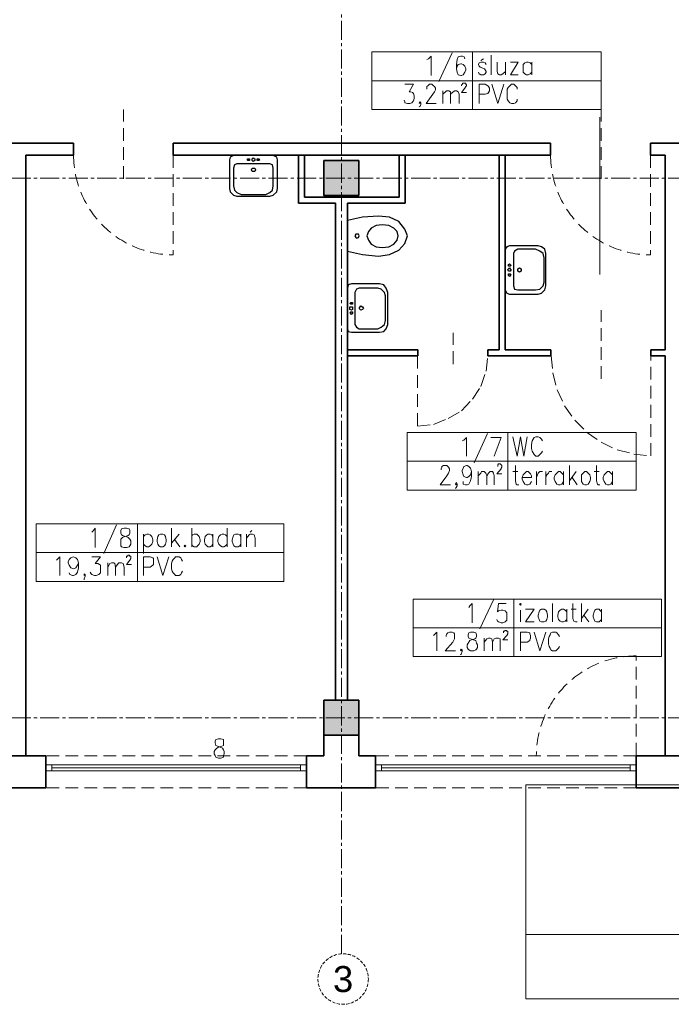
# Model space of a CAD drawing. Header units: millimetres. Extents: x -9409 to -3369, y 19372 to 27782.
# Tile 3 of 25: x -7874 to -7222, y 21106 to 22091. Entities that reach past the tile are written whole.
import ezdxf
from ezdxf.enums import TextEntityAlignment as Align

# ---------------------------------------------------------------- set-up
doc = ezdxf.new("R2010")
doc.units = ezdxf.units.MM
for name, pattern in [('ACAD_ISO02W100', [15, 12, -3]), ('CACHE2', [4.7625, 3.175, -1.5875]), ('CENTER2', [28.575, 19.05, -3.175, 3.175, -3.175]), ('DASHED', [19.05, 12.7, -6.35])]:
    doc.linetypes.add(name, pattern=pattern)
doc.layers.add('PDF _Geometria', color=7, linetype='Continuous')
for name, color, linetype, lineweight in [('SQ_ISTN.Ściany', 140, 'Continuous', 35), ('Sq_Okna', 170, 'Continuous', 9), ('SQ_Osie', 220, 'CENTER2', 9), ('SQ_PROJ.AranżacjaSanitarna', 7, 'Continuous', 25), ('SQ_ZAKRES_OPRACOWANIA', 7, 'ACAD_ISO02W100', 20)]:
    doc.layers.add(name, color=color, linetype=linetype, lineweight=lineweight)
doc.layers.add('SQ_Widok', color=7, linetype='DASHED', lineweight=15, true_color=0x474747)
doc.styles.get("Standard").update_dxf_attribs({"font": 'arial.ttf'})

# ---------------------------------------------------------------- blocks, each defined once
blk = doc.blocks.new('osie bud A')
at = {"layer": 'SQ_ISTN.Ściany', "lineweight": 5}
h = blk.add_hatch(dxfattribs=at)
h.set_pattern_fill('JIS_STN_1E', color=256, scale=10)
h.set_pattern_definition([(45, (46210.293, 23121.439), (-7.071068, 7.071068), []), (45, (46217.343, 23121.439), (-7.071068, 7.071068), [10, -5])])
h.paths.add_polyline_path([(25436.8, 18313.95), (25471.8, 18313.95), (25471.8, 18278.95), (25436.8, 18278.95)])
h.paths.add_polyline_path([(25436.8, 18613.95), (25471.8, 18613.95), (25471.8, 18578.95), (25436.8, 18578.95)])
h.paths.add_polyline_path([(25436.8, 19153.95), (25471.8, 19153.95), (25471.8, 19118.95), (25436.8, 19118.95)])
h.paths.add_polyline_path([(24776.8, 19153.95), (24811.8, 19153.95), (24811.8, 19118.95), (24776.8, 19118.95)])
h.paths.add_polyline_path([(24116.8, 19153.95), (24151.8, 19153.95), (24151.8, 19118.95), (24116.8, 19118.95)])
h.paths.add_polyline_path([(23456.8, 19153.95), (23491.8, 19153.95), (23491.8, 19118.95), (23456.8, 19118.95)])
h.paths.add_polyline_path([(23456.8, 18613.95), (23491.8, 18613.95), (23491.8, 18578.95), (23456.8, 18578.95)])
h.paths.add_polyline_path([(23456.8, 18313.95), (23491.8, 18313.95), (23491.8, 18278.95), (23456.8, 18278.95)])
h.paths.add_polyline_path([(23456.8, 17776.95), (23491.8, 17776.95), (23491.8, 17741.95), (23456.8, 17741.95)])
h.paths.add_polyline_path([(24116.8, 17776.95), (24151.8, 17776.95), (24151.8, 17741.95), (24116.8, 17741.95)])
h.paths.add_polyline_path([(24776.8, 17776.95), (24811.8, 17776.95), (24811.8, 17741.95), (24776.8, 17741.95)])
h.paths.add_polyline_path([(25436.8, 17776.95), (25471.8, 17776.95), (25471.8, 17741.95), (25436.8, 17741.95)])
h.paths.add_polyline_path([(24776.8, 18313.95), (24811.8, 18313.95), (24811.8, 18278.95), (24776.8, 18278.95)])
h.paths.add_polyline_path([(24776.8, 18613.95), (24811.8, 18613.95), (24811.8, 18578.95), (24776.8, 18578.95)])
h.paths.add_polyline_path([(24116.8, 18613.95), (24151.8, 18613.95), (24151.8, 18578.95), (24116.8, 18578.95)])
h.paths.add_polyline_path([(23156.8, 18313.95), (23191.8, 18313.95), (23191.8, 18278.95), (23156.8, 18278.95)])
h.paths.add_polyline_path([(24116.8, 18313.95), (24151.8, 18313.95), (24151.8, 18278.95), (24116.8, 18278.95)])
at = {"layer": 'SQ_ISTN.Ściany'}
for points in [[(24116.8, 19153.95), (24151.8, 19153.95), (24151.8, 19118.95), (24116.8, 19118.95)], [(24116.8, 18613.95), (24151.8, 18613.95), (24151.8, 18578.95), (24116.8, 18578.95)]]:
    blk.add_lwpolyline(points, close=True, dxfattribs=at)
at = {"layer": 'SQ_Osie'}
for p, q in [((24134.3, 19372.6), (24134.3, 17597.31)), ((22587.87, 19136.45), (25598.18, 19136.45)), ((22587.87, 18596.45), (25598.18, 18596.45))]:
    blk.add_line(p, q, dxfattribs=at)
at = {"layer": 'SQ_Osie', "linetype": 'ByBlock'}
blk.add_circle((24132.53, 19397.85), 25.25, dxfattribs=at)
at = {"layer": 'SQ_Osie'}
blk.add_text('3', height=26, rotation=180, dxfattribs=at).set_placement((24132.53, 19397.85), align=Align.MIDDLE_CENTER)

msp = doc.modelspace()

# ---------------------------------------------------------------- linework, layer by layer
at = {"layer": 'PDF _Geometria', "lineweight": 13}
for points in [[(-7521.55, 22029.69), (-7420.86, 22029.69), (-7420.86, 22058.45), (-7420.86, 22000.91), (-7521.55, 22000.91), (-7521.55, 22058.45), (-7420.86, 22058.45), (-7292.25, 22058.45), (-7292.25, 22000.91), (-7420.86, 22000.91), (-7420.86, 22029.69), (-7292.25, 22029.69)], [(-7441.17, 22057.6), (-7454.71, 22028.84)], [(-7466.55, 22050.84), (-7464.86, 22051.68), (-7462.32, 22054.22), (-7462.32, 22034.76)], [(-7428.47, 22051.68), (-7429.32, 22053.38), (-7431.01, 22054.22), (-7432.71, 22054.22), (-7435.25, 22053.38), (-7436.09, 22050.84), (-7436.94, 22045.75), (-7436.94, 22041.53), (-7436.09, 22038.14), (-7435.25, 22035.61), (-7432.71, 22034.76), (-7431.86, 22034.76), (-7430.17, 22035.61), (-7428.47, 22038.14), (-7427.64, 22040.68), (-7427.64, 22041.53), (-7428.47, 22044.06), (-7430.17, 22045.75), (-7431.86, 22046.61), (-7432.71, 22046.61), (-7435.25, 22045.75), (-7436.09, 22044.06), (-7436.94, 22041.53)], [(-7407.32, 22045.75), (-7408.17, 22047.45), (-7409.86, 22048.29), (-7412.4, 22048.29), (-7414.09, 22047.45), (-7414.94, 22045.75), (-7414.09, 22044.06), (-7413.25, 22043.22), (-7409.01, 22041.53), (-7408.17, 22040.68), (-7407.32, 22038.99), (-7407.32, 22038.14), (-7408.17, 22036.45), (-7409.86, 22035.61), (-7412.4, 22035.61), (-7414.09, 22036.45), (-7414.94, 22038.14)], [(-7412.4, 22049.98), (-7409.86, 22051.68)], [(-7402.24, 22055.07), (-7402.24, 22035.61)], [(-7396.32, 22048.29), (-7396.32, 22038.99), (-7395.48, 22036.45), (-7393.79, 22035.61), (-7392.09, 22035.61), (-7390.4, 22036.45), (-7387.86, 22038.99)], [(-7387.86, 22048.29), (-7387.86, 22035.61)], [(-7375.17, 22035.61), (-7382.78, 22035.61), (-7375.17, 22048.29), (-7382.78, 22048.29)], [(-7361.63, 22045.75), (-7363.32, 22047.45), (-7365.01, 22048.29), (-7366.7, 22048.29), (-7368.4, 22047.45), (-7370.09, 22045.75), (-7370.09, 22038.14), (-7368.4, 22036.45), (-7366.7, 22035.61), (-7365.01, 22035.61), (-7363.32, 22036.45), (-7361.63, 22038.14)], [(-7361.63, 22048.29), (-7361.63, 22035.61)], [(-7431.86, 22024.6), (-7431.86, 22025.45), (-7431.01, 22026.29), (-7431.01, 22027.15), (-7427.64, 22027.15), (-7427.64, 22026.29), (-7426.78, 22025.45), (-7426.78, 22024.6), (-7427.64, 22023.76), (-7428.47, 22022.06), (-7431.86, 22017.84), (-7426.78, 22017.84)], [(-7488.55, 22026.29), (-7480.09, 22026.29), (-7484.32, 22018.68), (-7482.63, 22018.68), (-7480.94, 22017.84), (-7480.09, 22016.99), (-7479.24, 22014.45), (-7479.24, 22011.92), (-7480.09, 22009.38), (-7481.78, 22007.68), (-7483.47, 22006.83), (-7486.01, 22006.83), (-7488.55, 22007.68), (-7488.55, 22008.52), (-7489.4, 22010.21)], [(-7466.55, 22021.22), (-7466.55, 22023.76), (-7465.7, 22024.6), (-7464.01, 22026.29), (-7461.47, 22026.29), (-7459.78, 22024.6), (-7458.94, 22023.76), (-7458.09, 22022.06), (-7458.09, 22020.37), (-7458.94, 22018.68), (-7460.63, 22016.14), (-7467.4, 22006.83), (-7457.25, 22006.83)], [(-7450.48, 22019.53), (-7450.48, 22006.83)], [(-7450.48, 22016.14), (-7447.93, 22018.68), (-7447.09, 22019.53), (-7444.55, 22019.53), (-7442.86, 22018.68), (-7442.86, 22006.83)], [(-7442.86, 22016.14), (-7440.32, 22018.68), (-7438.63, 22019.53), (-7436.94, 22019.53), (-7435.25, 22018.68), (-7434.4, 22016.14), (-7434.4, 22006.83)], [(-7414.09, 22006.83), (-7414.09, 22026.29), (-7408.17, 22026.29), (-7405.63, 22024.6), (-7404.78, 22023.76), (-7403.94, 22022.06), (-7403.94, 22019.53), (-7404.78, 22017.84), (-7405.63, 22016.99), (-7408.17, 22016.14), (-7414.09, 22016.14)], [(-7401.4, 22026.29), (-7395.48, 22006.83), (-7389.55, 22026.29)], [(-7376.02, 22021.22), (-7376.02, 22022.91), (-7377.71, 22024.6), (-7379.4, 22026.29), (-7381.94, 22026.29), (-7383.63, 22024.6), (-7385.32, 22022.91), (-7386.17, 22021.22), (-7386.17, 22011.07), (-7385.32, 22009.38), (-7383.63, 22007.68), (-7381.94, 22006.83), (-7379.4, 22006.83), (-7377.71, 22007.68), (-7376.02, 22009.38), (-7376.02, 22011.07)], [(-7472.48, 22007.68), (-7473.32, 22006.83), (-7474.17, 22007.68), (-7473.32, 22008.52), (-7472.48, 22007.68), (-7472.48, 22005.99), (-7473.32, 22004.29), (-7474.17, 22003.45)], [(-7293.32, 21993.28), (-7293.32, 21835.89)], [(-7486.24, 21620.12), (-7385.54, 21620.12), (-7385.54, 21677.66), (-7385.54, 21648.89), (-7486.24, 21648.89), (-7486.24, 21620.12), (-7486.24, 21677.66), (-7385.54, 21677.66), (-7256.93, 21677.66), (-7256.93, 21620.12), (-7385.54, 21620.12), (-7385.54, 21648.89), (-7256.93, 21648.89)], [(-7431.23, 21669.2), (-7429.54, 21670.04), (-7427, 21672.58), (-7427, 21653.96)], [(-7405.85, 21676.81), (-7419.39, 21647.2)], [(-7399.09, 21653.96), (-7392.32, 21672.58), (-7402.47, 21672.58)], [(-7380.47, 21673.43), (-7376.24, 21653.96), (-7372.86, 21673.43), (-7369.47, 21653.96), (-7366.08, 21673.43)], [(-7350.85, 21669.2), (-7351.7, 21670.89), (-7353.4, 21672.58), (-7355.09, 21673.43), (-7357.63, 21673.43), (-7359.32, 21672.58), (-7360.16, 21670.89), (-7361.01, 21669.2), (-7361.85, 21665.81), (-7361.85, 21661.58), (-7361.01, 21659.04), (-7360.16, 21657.35), (-7359.32, 21655.66), (-7357.63, 21653.96), (-7355.09, 21653.96), (-7353.4, 21655.66), (-7351.7, 21657.35), (-7350.85, 21659.04)], [(-7452.4, 21640.43), (-7452.4, 21641.27), (-7451.55, 21642.97), (-7451.55, 21643.81), (-7449.86, 21644.66), (-7446.47, 21644.66), (-7445.62, 21643.81), (-7444.77, 21642.97), (-7443.93, 21641.27), (-7443.93, 21639.58), (-7444.77, 21637.04), (-7446.47, 21634.5), (-7453.24, 21625.2), (-7443.08, 21625.2)], [(-7421.93, 21638.73), (-7422.78, 21635.35), (-7424.47, 21633.66), (-7426.16, 21632.81), (-7427, 21632.81), (-7429.54, 21633.66), (-7430.4, 21635.35), (-7431.23, 21638.73), (-7431.23, 21639.58), (-7430.4, 21642.12), (-7429.54, 21643.81), (-7427, 21644.66), (-7426.16, 21644.66), (-7424.47, 21643.81), (-7422.78, 21642.12), (-7421.93, 21638.73), (-7421.93, 21633.66), (-7422.78, 21629.43), (-7424.47, 21626.04), (-7426.16, 21625.2), (-7427.86, 21625.2), (-7430.4, 21626.04), (-7430.4, 21628.58)], [(-7395.7, 21643.81), (-7395.7, 21645.51), (-7394.86, 21646.35), (-7393.17, 21646.35), (-7392.32, 21645.51), (-7391.47, 21644.66), (-7391.47, 21642.97), (-7392.32, 21642.12), (-7392.32, 21641.27), (-7396.55, 21636.19), (-7391.47, 21636.19)], [(-7377.93, 21644.66), (-7377.93, 21629.43), (-7377.09, 21626.04), (-7376.24, 21625.2), (-7374.55, 21625.2)], [(-7323.78, 21644.66), (-7323.78, 21625.2)], [(-7296.7, 21644.66), (-7296.7, 21629.43), (-7295.86, 21626.04), (-7295.01, 21625.2), (-7293.31, 21625.2)], [(-7415.16, 21638.73), (-7415.16, 21625.2)], [(-7415.16, 21634.5), (-7412.63, 21637.04), (-7411.77, 21638.73), (-7409.23, 21638.73), (-7407.54, 21637.04), (-7406.7, 21634.5), (-7406.7, 21625.2)], [(-7406.7, 21634.5), (-7405.01, 21637.04), (-7403.31, 21638.73), (-7400.78, 21638.73), (-7399.93, 21637.04), (-7399.09, 21634.5), (-7399.09, 21625.2)], [(-7380.47, 21638.73), (-7375.4, 21638.73)], [(-7371.17, 21632.81), (-7361.85, 21632.81), (-7361.85, 21634.5), (-7362.7, 21636.19), (-7363.55, 21637.04), (-7365.24, 21638.73), (-7366.93, 21638.73), (-7368.63, 21637.04), (-7370.31, 21635.35), (-7371.17, 21632.81), (-7371.17, 21631.12), (-7370.31, 21628.58), (-7368.63, 21626.04), (-7366.93, 21625.2), (-7365.24, 21625.2), (-7363.55, 21626.04), (-7361.85, 21628.58)], [(-7356.78, 21638.73), (-7356.78, 21625.2)], [(-7356.78, 21632.81), (-7355.93, 21635.35), (-7355.09, 21637.04), (-7353.4, 21638.73), (-7350.85, 21638.73)], [(-7347.47, 21638.73), (-7347.47, 21625.2)], [(-7347.47, 21632.81), (-7346.62, 21635.35), (-7344.93, 21637.04), (-7344.08, 21638.73), (-7341.55, 21638.73)], [(-7329.71, 21635.35), (-7331.4, 21637.04), (-7333.08, 21638.73), (-7334.78, 21638.73), (-7336.47, 21637.04), (-7338.16, 21635.35), (-7339.01, 21632.81), (-7339.01, 21631.12), (-7338.16, 21628.58), (-7336.47, 21626.04), (-7334.78, 21625.2), (-7333.08, 21625.2), (-7331.4, 21626.04), (-7329.71, 21628.58)], [(-7329.71, 21638.73), (-7329.71, 21625.2)], [(-7317.01, 21638.73), (-7323.78, 21629.43)], [(-7321.24, 21632.81), (-7316.16, 21625.2)], [(-7299.24, 21638.73), (-7294.17, 21638.73)], [(-7280.62, 21635.35), (-7282.32, 21637.04), (-7284.01, 21638.73), (-7285.7, 21638.73), (-7287.39, 21637.04), (-7289.08, 21635.35), (-7289.94, 21632.81), (-7289.94, 21631.12), (-7289.08, 21628.58), (-7287.39, 21626.04), (-7285.7, 21625.2), (-7284.01, 21625.2), (-7282.32, 21626.04), (-7280.62, 21628.58)], [(-7280.62, 21638.73), (-7280.62, 21625.2)], [(-7436.32, 21626.04), (-7437.16, 21625.2), (-7438.01, 21626.04), (-7437.16, 21627.74), (-7436.32, 21626.04), (-7436.32, 21624.35), (-7437.16, 21622.66), (-7438.01, 21621.81)], [(-7609.78, 21557.51), (-7756.16, 21557.51), (-7756.16, 21528.75), (-7756.16, 21586.28), (-7756.16, 21557.51), (-7857.7, 21557.51), (-7857.7, 21528.75), (-7857.7, 21586.28), (-7609.78, 21586.28), (-7609.78, 21528.75), (-7857.7, 21528.75)], [(-7777.31, 21585.43), (-7790.01, 21556.67)], [(-7801.86, 21577.82), (-7800.17, 21579.51), (-7798.47, 21582.06), (-7798.47, 21562.59)], [(-7750.24, 21576.13), (-7750.24, 21556.67)], [(-7750.24, 21573.59), (-7748.55, 21575.28), (-7746.86, 21576.13), (-7745.16, 21576.13), (-7743.47, 21575.28), (-7741.77, 21573.59), (-7740.94, 21570.21), (-7740.94, 21568.51), (-7741.77, 21565.98), (-7743.47, 21564.29), (-7745.16, 21563.43), (-7746.86, 21563.43), (-7748.55, 21564.29), (-7750.24, 21565.98)], [(-7722.31, 21582.06), (-7722.31, 21563.43)], [(-7714.7, 21576.13), (-7722.31, 21566.82)], [(-7702.01, 21582.06), (-7702.01, 21563.43)], [(-7702.01, 21573.59), (-7701.17, 21575.28), (-7699.47, 21576.13), (-7696.93, 21576.13), (-7696.08, 21575.28), (-7694.39, 21573.59), (-7693.55, 21570.21), (-7693.55, 21568.51), (-7694.39, 21565.98), (-7696.08, 21564.29), (-7696.93, 21563.43), (-7699.47, 21563.43), (-7701.17, 21564.29), (-7702.01, 21565.98)], [(-7680.85, 21573.59), (-7681.7, 21575.28), (-7683.4, 21576.13), (-7685.93, 21576.13), (-7686.78, 21575.28), (-7688.47, 21573.59), (-7689.32, 21570.21), (-7689.32, 21568.51), (-7688.47, 21565.98), (-7686.78, 21564.29), (-7685.93, 21563.43), (-7683.4, 21563.43), (-7681.7, 21564.29), (-7680.85, 21565.98)], [(-7680.85, 21576.13), (-7680.85, 21563.43)], [(-7666.47, 21573.59), (-7668.16, 21575.28), (-7669.86, 21576.13), (-7671.55, 21576.13), (-7673.24, 21575.28), (-7674.93, 21573.59), (-7675.78, 21570.21), (-7675.78, 21568.51), (-7674.93, 21565.98), (-7673.24, 21564.29), (-7671.55, 21563.43), (-7669.86, 21563.43), (-7668.16, 21564.29), (-7666.47, 21565.98)], [(-7666.47, 21582.06), (-7666.47, 21563.43)], [(-7652.93, 21573.59), (-7653.78, 21575.28), (-7655.47, 21576.13), (-7658.01, 21576.13), (-7659.71, 21575.28), (-7660.54, 21573.59), (-7661.39, 21570.21), (-7661.39, 21568.51), (-7660.54, 21565.98), (-7659.71, 21564.29), (-7658.01, 21563.43), (-7655.47, 21563.43), (-7653.78, 21564.29), (-7652.93, 21565.98)], [(-7652.93, 21576.13), (-7652.93, 21563.43)], [(-7647.01, 21576.13), (-7647.01, 21563.43)], [(-7647.01, 21571.9), (-7644.47, 21575.28), (-7643.62, 21576.13), (-7641.08, 21576.13), (-7639.39, 21575.28), (-7638.54, 21571.9), (-7638.54, 21563.43)], [(-7643.62, 21577.82), (-7641.94, 21579.51)], [(-7718.94, 21570.21), (-7713.85, 21563.43)], [(-7767.16, 21552.44), (-7767.16, 21554.13), (-7766.32, 21554.13), (-7765.47, 21554.97), (-7764.63, 21554.97), (-7763.77, 21554.13), (-7762.93, 21554.13), (-7762.93, 21551.59), (-7763.77, 21549.9), (-7767.16, 21545.66), (-7762.09, 21545.66)], [(-7837.39, 21549.9), (-7836.54, 21550.74), (-7834, 21553.28), (-7834, 21534.67)], [(-7815.39, 21547.36), (-7816.24, 21544.82), (-7817.93, 21542.28), (-7820.46, 21541.43), (-7823.01, 21542.28), (-7824.7, 21544.82), (-7825.55, 21547.36), (-7825.55, 21548.21), (-7824.7, 21550.74), (-7823.01, 21552.44), (-7820.46, 21553.28), (-7817.93, 21552.44), (-7816.24, 21550.74), (-7815.39, 21547.36), (-7815.39, 21542.28), (-7816.24, 21538.05), (-7817.93, 21535.51), (-7820.46, 21534.67), (-7821.32, 21534.67), (-7823.86, 21535.51), (-7824.7, 21537.2)], [(-7801.86, 21553.28), (-7793.39, 21553.28), (-7798.47, 21546.52), (-7795.93, 21546.52), (-7794.24, 21545.66), (-7793.39, 21544.82), (-7793.39, 21537.2), (-7795.08, 21535.51), (-7797.63, 21534.67), (-7799.32, 21534.67), (-7801.86, 21535.51), (-7802.7, 21536.36), (-7803.55, 21538.05)], [(-7785.78, 21547.36), (-7785.78, 21534.67)], [(-7785.78, 21543.12), (-7784.09, 21546.52), (-7782.4, 21547.36), (-7779.86, 21547.36), (-7779, 21546.52), (-7778.16, 21543.12), (-7778.16, 21534.67)], [(-7778.16, 21543.12), (-7775.62, 21546.52), (-7774.77, 21547.36), (-7772.24, 21547.36), (-7770.55, 21546.52), (-7769.7, 21543.12), (-7769.7, 21534.67)], [(-7750.24, 21534.67), (-7750.24, 21553.28), (-7743.47, 21553.28), (-7740.94, 21552.44), (-7740.08, 21551.59), (-7740.08, 21545.66), (-7740.94, 21544.82), (-7743.47, 21543.12), (-7750.24, 21543.12)], [(-7736.7, 21553.28), (-7730.78, 21534.67), (-7724.86, 21553.28)], [(-7711.32, 21549.05), (-7712.16, 21550.74), (-7713.01, 21552.44), (-7714.7, 21553.28), (-7718.08, 21553.28), (-7718.94, 21552.44), (-7720.63, 21550.74), (-7721.47, 21549.05), (-7722.31, 21546.52), (-7722.31, 21541.43), (-7721.47, 21538.9), (-7720.63, 21537.2), (-7718.94, 21535.51), (-7718.08, 21534.67), (-7714.7, 21534.67), (-7713.01, 21535.51), (-7712.16, 21537.2), (-7711.32, 21538.9)], [(-7808.62, 21535.51), (-7809.47, 21534.67), (-7809.47, 21536.36), (-7808.62, 21535.51), (-7808.62, 21533.82), (-7809.47, 21531.28), (-7809.47, 21530.44)], [(-7480.32, 21453.43), (-7480.32, 21482.19), (-7379.63, 21482.19), (-7379.63, 21453.43), (-7379.63, 21510.97), (-7231.55, 21510.97), (-7231.55, 21453.43), (-7379.63, 21453.43), (-7480.32, 21453.43), (-7480.32, 21510.97), (-7379.63, 21510.97), (-7379.63, 21482.19), (-7231.55, 21482.19)], [(-7424.48, 21502.51), (-7423.63, 21504.2), (-7421.09, 21506.74), (-7421.09, 21487.28)], [(-7399.94, 21510.12), (-7413.48, 21481.35)], [(-7387.24, 21506.74), (-7394.87, 21506.74), (-7395.71, 21498.27), (-7394.87, 21499.12), (-7392.33, 21499.96), (-7390.64, 21499.96), (-7388.1, 21499.12), (-7386.4, 21497.43), (-7386.4, 21489.81), (-7388.1, 21488.12), (-7390.64, 21487.28), (-7392.33, 21487.28), (-7394.87, 21488.12), (-7395.71, 21488.97), (-7396.56, 21490.66)], [(-7340.71, 21506.74), (-7340.71, 21488.12)], [(-7320.4, 21506.74), (-7320.4, 21491.51), (-7319.56, 21488.97), (-7317.86, 21488.12), (-7316.17, 21488.12)], [(-7311.94, 21506.74), (-7311.94, 21488.12)], [(-7372.87, 21499.96), (-7372.87, 21488.12)], [(-7359.33, 21488.12), (-7367.78, 21488.12), (-7359.33, 21500.81), (-7367.78, 21500.81)], [(-7326.32, 21498.27), (-7328.01, 21499.96), (-7329.71, 21500.81), (-7331.41, 21500.81), (-7333.1, 21499.96), (-7334.79, 21498.27), (-7335.63, 21494.89), (-7335.63, 21493.2), (-7334.79, 21490.66), (-7333.1, 21488.97), (-7331.41, 21488.12), (-7329.71, 21488.12), (-7328.01, 21488.97), (-7326.32, 21490.66)], [(-7326.32, 21500.81), (-7326.32, 21488.12)], [(-7322.09, 21500.81), (-7317.02, 21500.81)], [(-7305.17, 21500.81), (-7311.94, 21491.51)], [(-7309.41, 21494.89), (-7304.32, 21488.12)], [(-7291.64, 21498.27), (-7293.33, 21499.96), (-7294.17, 21500.81), (-7296.71, 21500.81), (-7298.4, 21499.96), (-7299.25, 21498.27), (-7300.09, 21494.89), (-7300.09, 21493.2), (-7299.25, 21490.66), (-7298.4, 21488.97), (-7296.71, 21488.12), (-7294.17, 21488.12), (-7293.33, 21488.97), (-7291.64, 21490.66)], [(-7291.64, 21500.81), (-7291.64, 21488.12)], [(-7460.02, 21474.58), (-7459.17, 21475.43), (-7456.63, 21477.96), (-7456.63, 21459.35)], [(-7447.32, 21473.74), (-7447.32, 21474.58), (-7446.47, 21476.27), (-7445.63, 21477.12), (-7443.94, 21477.96), (-7441.4, 21477.96), (-7439.71, 21477.12), (-7438.86, 21476.27), (-7438.86, 21471.2), (-7440.55, 21467.82), (-7448.17, 21459.35), (-7438.02, 21459.35)], [(-7389.79, 21477.12), (-7389.79, 21478.81), (-7388.94, 21478.81), (-7388.1, 21479.66), (-7387.24, 21479.66), (-7386.4, 21478.81), (-7385.55, 21478.81), (-7385.55, 21476.27), (-7386.4, 21474.58), (-7390.64, 21470.35), (-7385.55, 21470.35)], [(-7372.87, 21459.35), (-7372.87, 21477.96), (-7366.09, 21477.96), (-7363.55, 21477.12), (-7363.55, 21476.27), (-7362.71, 21474.58), (-7362.71, 21472.04), (-7363.55, 21470.35), (-7363.55, 21469.51), (-7366.09, 21467.82), (-7372.87, 21467.82)], [(-7359.33, 21477.96), (-7353.4, 21459.35), (-7347.48, 21477.96)], [(-7333.94, 21473.74), (-7334.79, 21475.43), (-7336.48, 21477.12), (-7337.33, 21477.96), (-7340.71, 21477.96), (-7342.4, 21477.12), (-7343.25, 21475.43), (-7344.09, 21473.74), (-7344.94, 21471.2), (-7344.94, 21466.12), (-7344.09, 21463.58), (-7343.25, 21461.89), (-7342.4, 21460.19), (-7340.71, 21459.35), (-7337.33, 21459.35), (-7336.48, 21460.19), (-7334.79, 21461.89), (-7333.94, 21463.58)], [(-7409.24, 21472.04), (-7409.24, 21459.35)], [(-7409.24, 21467.82), (-7406.71, 21471.2), (-7405.01, 21472.04), (-7403.32, 21472.04), (-7401.63, 21471.2), (-7400.79, 21467.82), (-7400.79, 21459.35)], [(-7400.79, 21467.82), (-7399.09, 21471.2), (-7397.4, 21472.04), (-7394.87, 21472.04), (-7393.17, 21471.2), (-7393.17, 21459.35)], [(-7431.25, 21460.19), (-7432.1, 21459.35), (-7432.94, 21460.19), (-7432.1, 21461.04), (-7431.25, 21460.19), (-7431.25, 21458.5), (-7432.1, 21455.97), (-7432.94, 21455.12)]]:
    msp.add_lwpolyline(points, dxfattribs=at)
for points in [[(-7308.54, 21638.73), (-7310.24, 21637.04), (-7311.94, 21635.35), (-7311.94, 21628.58), (-7310.24, 21626.04), (-7308.54, 21625.2), (-7306.85, 21625.2), (-7305.16, 21626.04), (-7303.47, 21628.58), (-7302.62, 21631.12), (-7302.62, 21632.81), (-7303.47, 21635.35), (-7305.16, 21637.04), (-7306.85, 21638.73)], [(-7769.7, 21582.06), (-7772.24, 21581.2), (-7773.08, 21579.51), (-7773.08, 21576.97), (-7772.24, 21575.28), (-7770.55, 21574.44), (-7768.01, 21573.59), (-7765.47, 21572.74), (-7763.77, 21571.05), (-7762.93, 21569.36), (-7762.93, 21565.98), (-7763.77, 21564.29), (-7764.63, 21563.43), (-7767.16, 21562.59), (-7769.7, 21562.59), (-7772.24, 21563.43), (-7773.08, 21564.29), (-7773.08, 21571.05), (-7771.39, 21572.74), (-7768.85, 21573.59), (-7766.32, 21574.44), (-7764.63, 21575.28), (-7763.77, 21576.97), (-7763.77, 21579.51), (-7764.63, 21581.2), (-7767.16, 21582.06)], [(-7733.31, 21576.13), (-7735.01, 21575.28), (-7735.85, 21573.59), (-7736.7, 21570.21), (-7736.7, 21568.51), (-7735.85, 21565.98), (-7735.01, 21564.29), (-7733.31, 21563.43), (-7730.78, 21563.43), (-7729.09, 21564.29), (-7728.24, 21565.98), (-7727.39, 21568.51), (-7727.39, 21570.21), (-7728.24, 21573.59), (-7729.09, 21575.28), (-7730.78, 21576.13)], [(-7708.78, 21565.13), (-7709.62, 21564.29), (-7708.78, 21563.43), (-7707.93, 21564.29)], [(-7373.71, 21505.89), (-7372.87, 21505.05), (-7372.02, 21505.89), (-7372.87, 21506.74)], [(-7351.7, 21500.81), (-7353.4, 21499.96), (-7354.25, 21498.27), (-7355.1, 21494.89), (-7355.1, 21493.2), (-7354.25, 21490.66), (-7353.4, 21488.97), (-7351.7, 21488.12), (-7349.17, 21488.12), (-7347.48, 21488.97), (-7346.63, 21490.66), (-7345.78, 21493.2), (-7345.78, 21494.89), (-7346.63, 21498.27), (-7347.48, 21499.96), (-7349.17, 21500.81)], [(-7422.78, 21477.96), (-7424.48, 21477.12), (-7425.32, 21475.43), (-7425.32, 21473.74), (-7424.48, 21472.04), (-7422.78, 21471.2), (-7420.25, 21470.35), (-7417.71, 21469.51), (-7416.86, 21466.97), (-7416.02, 21465.28), (-7416.02, 21462.74), (-7416.86, 21461.04), (-7417.71, 21460.19), (-7419.4, 21459.35), (-7422.78, 21459.35), (-7424.48, 21460.19), (-7425.32, 21461.04), (-7426.17, 21462.74), (-7426.17, 21465.28), (-7425.32, 21466.97), (-7423.63, 21469.51), (-7421.94, 21470.35), (-7418.56, 21471.2), (-7417.71, 21472.04), (-7416.86, 21473.74), (-7416.86, 21475.43), (-7417.71, 21477.12), (-7419.4, 21477.96)], [(-7675.26, 21371.35), (-7677.8, 21370.5), (-7678.64, 21368.81), (-7678.64, 21367.12), (-7677.8, 21364.58), (-7676.11, 21363.73), (-7673.57, 21362.89), (-7671.03, 21362.04), (-7670.18, 21360.35), (-7669.33, 21358.66), (-7669.33, 21356.12), (-7670.18, 21354.42), (-7670.18, 21352.73), (-7672.72, 21351.88), (-7675.26, 21351.88), (-7677.8, 21352.73), (-7678.64, 21354.42), (-7679.49, 21356.12), (-7679.49, 21358.66), (-7678.64, 21360.35), (-7676.95, 21362.04), (-7675.26, 21362.89), (-7671.87, 21363.73), (-7670.18, 21364.58), (-7670.18, 21370.5), (-7672.72, 21371.35)]]:
    msp.add_lwpolyline(points, close=True, dxfattribs=at)
at = {"layer": 'PDF _Geometria', "color": 251, "lineweight": 13, "true_color": 0x636466}
msp.add_lwpolyline([(-7367.55, 21325.31), (-7367.55, 21111.23), (-7067.17, 21111.23), (-7067.17, 21325.31)], close=True, dxfattribs=at)
msp.add_lwpolyline([(-7067.17, 21175.54), (-7367.55, 21175.54)], dxfattribs=at)
at = {"layer": 'SQ_ISTN.Ściany'}
for p, q in [((-7820.4, 21967.27), (-7950.4, 21967.27)), ((-7820.4, 21955.22), (-7820.4, 21967.27)), ((-7342.71, 21967.27), (-7720.4, 21967.27)), ((-7720.4, 21955.22), (-7720.4, 21967.27)), ((-7342.71, 21955.27), (-7342.71, 21967.27)), ((-7191.71, 21967.27), (-7242.71, 21967.27)), ((-7242.71, 21955.27), (-7242.71, 21967.27)), ((-7820.4, 21955.27), (-7868.19, 21955.27)), ((-7868.19, 21955.27), (-7868.19, 21354.35)), ((-7342.71, 21955.27), (-7720.4, 21955.27)), ((-7595.19, 21907.22), (-7595.19, 21955.22)), ((-7589.19, 21913.22), (-7589.19, 21955.22)), ((-7494.19, 21955.22), (-7494.19, 21913.22)), ((-7488.19, 21955.22), (-7488.19, 21907.22)), ((-7394.19, 21955.27), (-7394.19, 21760.27)), ((-7388.19, 21955.27), (-7388.19, 21760.27)), ((-7228.19, 21955.27), (-7242.71, 21955.27)), ((-7228.19, 21955.27), (-7228.19, 21760.27)), ((-7546.19, 21913.22), (-7589.19, 21913.22)), ((-7494.19, 21913.22), (-7546.19, 21913.22)), ((-7558.19, 21907.22), (-7595.19, 21907.22)), ((-7558.19, 21907.22), (-7558.19, 21409.77)), ((-7546.19, 21907.22), (-7546.19, 21409.77)), ((-7488.19, 21907.22), (-7546.19, 21907.22)), ((-7475.64, 21760.27), (-7546.19, 21760.27)), ((-7475.64, 21754.27), (-7546.19, 21754.27)), ((-7475.64, 21754.27), (-7475.64, 21760.27)), ((-7394.19, 21760.27), (-7405.64, 21760.27)), ((-7405.64, 21754.27), (-7405.64, 21760.27)), ((-7342.32, 21754.27), (-7405.64, 21754.27)), ((-7342.32, 21760.27), (-7388.19, 21760.27)), ((-7342.32, 21754.27), (-7342.32, 21760.27)), ((-7228.19, 21760.27), (-7242.32, 21760.27)), ((-7242.32, 21754.27), (-7242.32, 21760.27)), ((-7228.19, 21754.27), (-7242.32, 21754.27)), ((-7228.19, 21754.27), (-7228.19, 21354.27)), ((-7569.69, 21374.77), (-7569.69, 21354.27)), ((-7534.69, 21374.77), (-7534.69, 21354.27)), ((-7848.15, 21354.35), (-7917.15, 21354.35)), ((-7848.15, 21322.35), (-7848.15, 21354.35)), ((-7569.69, 21354.35), (-7587.15, 21354.35)), ((-7587.15, 21322.35), (-7587.15, 21354.35)), ((-7518.15, 21354.35), (-7534.69, 21354.35)), ((-7518.15, 21322.35), (-7518.15, 21354.35)), ((-7188.15, 21354.35), (-7257.15, 21354.35)), ((-7257.15, 21322.35), (-7257.15, 21354.35)), ((-7848.15, 21322.35), (-7917.15, 21322.35)), ((-7518.15, 21322.35), (-7587.15, 21322.35)), ((-7188.15, 21322.35), (-7257.15, 21322.35))]:
    msp.add_line(p, q, dxfattribs=at)
at = {"layer": 'Sq_Okna'}
for p, q in [((-7842.15, 21345.35), (-7593.15, 21345.35)), ((-7842.15, 21342.35), (-7593.15, 21342.35)), ((-7842.15, 21339.35), (-7593.15, 21339.35)), ((-7512.15, 21345.35), (-7263.15, 21345.35)), ((-7512.15, 21342.35), (-7263.15, 21342.35)), ((-7512.15, 21339.35), (-7263.15, 21339.35))]:
    msp.add_line(p, q, dxfattribs=at)
for points in [[(-7842.15, 21339.35), (-7842.15, 21345.35), (-7848.15, 21345.35), (-7848.15, 21339.35)], [(-7587.15, 21339.35), (-7587.15, 21345.35), (-7593.15, 21345.35), (-7593.15, 21339.35)], [(-7512.15, 21339.35), (-7512.15, 21345.35), (-7518.15, 21345.35), (-7518.15, 21339.35)], [(-7257.15, 21339.35), (-7257.15, 21345.35), (-7263.15, 21345.35), (-7263.15, 21339.35)]]:
    msp.add_lwpolyline(points, close=True, dxfattribs=at)
at = {"layer": 'SQ_PROJ.AranżacjaSanitarna'}
for points in [[(-7664.29, 21921.89), (-7663.44, 21918.5), (-7660.06, 21915.12), (-7656.67, 21914.27), (-7623.67, 21914.27), (-7620.29, 21915.12), (-7616.91, 21918.5), (-7616.06, 21921.89), (-7616.06, 21950.66), (-7616.91, 21953.2), (-7620.29, 21954.89), (-7660.06, 21954.89), (-7663.44, 21953.2), (-7664.29, 21950.66)], [(-7643.98, 21950.66), (-7643.98, 21949.81), (-7645.67, 21949.81), (-7646.52, 21950.66), (-7645.67, 21951.51), (-7643.98, 21951.51)], [(-7638.9, 21950.66), (-7638.9, 21949.81), (-7640.6, 21948.97), (-7641.44, 21949.81), (-7641.44, 21951.51), (-7640.6, 21952.35), (-7638.9, 21951.51)], [(-7633.82, 21950.66), (-7634.68, 21949.81), (-7636.36, 21949.81), (-7636.36, 21951.51), (-7634.68, 21951.51)], [(-7660.06, 21924.42), (-7659.21, 21920.19), (-7656.67, 21917.66), (-7652.45, 21915.97), (-7627.9, 21915.97), (-7623.67, 21917.66), (-7621.14, 21920.19), (-7620.29, 21924.42), (-7620.29, 21942.19), (-7621.14, 21945.58), (-7623.67, 21946.42), (-7656.67, 21946.42), (-7659.21, 21945.58), (-7660.06, 21942.19)], [(-7638.06, 21940.5), (-7638.9, 21938.81), (-7641.44, 21938.81), (-7642.29, 21940.5), (-7641.44, 21942.19), (-7638.9, 21942.19)], [(-7503.88, 21855.89), (-7494.57, 21860.12), (-7488.65, 21866.88), (-7486.11, 21874.5), (-7488.65, 21881.27), (-7494.57, 21888.88), (-7503.88, 21893.12), (-7514.88, 21893.97), (-7530.95, 21893.12), (-7546.19, 21889.73), (-7546.19, 21859.27), (-7530.95, 21855.89), (-7514.88, 21854.2)], [(-7525.03, 21870.27), (-7522.5, 21866.04), (-7517.41, 21863.5), (-7511.49, 21862.66), (-7504.73, 21863.5), (-7499.64, 21866.04), (-7496.27, 21870.27), (-7495.41, 21874.5), (-7496.27, 21878.73), (-7499.64, 21882.12), (-7504.73, 21884.65), (-7511.49, 21885.5), (-7517.41, 21884.65), (-7522.5, 21882.12), (-7525.03, 21878.73), (-7526.72, 21874.5)], [(-7534.34, 21874.5), (-7535.18, 21876.2), (-7537.73, 21876.2), (-7538.57, 21874.5), (-7537.73, 21872.8), (-7536.87, 21871.96), (-7535.18, 21872.8)], [(-7355.18, 21816.12), (-7351.8, 21816.97), (-7348.42, 21820.35), (-7347.57, 21824.58), (-7347.57, 21856.73), (-7348.42, 21860.96), (-7351.8, 21863.5), (-7355.18, 21864.35), (-7383.96, 21864.35), (-7386.5, 21863.5), (-7388.19, 21860.96), (-7388.19, 21820.35), (-7386.5, 21816.97), (-7383.96, 21816.12)], [(-7357.72, 21820.35), (-7353.49, 21821.19), (-7350.11, 21824.58), (-7349.26, 21827.96), (-7349.26, 21852.5), (-7350.11, 21856.73), (-7353.49, 21859.27), (-7357.72, 21860.96), (-7375.49, 21860.96), (-7378.87, 21859.27), (-7379.73, 21856.73), (-7379.73, 21824.58), (-7378.87, 21821.19), (-7375.49, 21820.35)], [(-7383.96, 21842.35), (-7383.11, 21841.5), (-7382.27, 21840.66), (-7383.11, 21838.96), (-7384.8, 21838.96), (-7385.65, 21840.66), (-7384.8, 21841.5)], [(-7383.96, 21846.58), (-7383.11, 21845.73), (-7382.27, 21844.89), (-7383.11, 21844.04), (-7384.8, 21844.04), (-7384.8, 21845.73)], [(-7373.8, 21842.35), (-7372.11, 21841.5), (-7372.11, 21838.96), (-7373.8, 21838.12), (-7375.49, 21838.96), (-7375.49, 21841.5)], [(-7383.96, 21836.43), (-7383.11, 21836.43), (-7382.27, 21835.57), (-7383.11, 21834.74), (-7383.96, 21833.89), (-7384.8, 21834.74), (-7384.8, 21836.43)], [(-7514.03, 21778.04), (-7509.8, 21778.89), (-7507.26, 21781.43), (-7505.57, 21785.66), (-7505.57, 21817.81), (-7507.26, 21822.04), (-7509.8, 21825.42), (-7514.03, 21826.27), (-7541.96, 21826.27), (-7545.34, 21825.42), (-7546.19, 21822.04), (-7546.19, 21781.43), (-7545.34, 21778.89), (-7541.96, 21778.04)], [(-7515.72, 21781.43), (-7512.34, 21783.12), (-7508.95, 21785.66), (-7508.11, 21789.88), (-7508.11, 21814.43), (-7508.95, 21817.81), (-7512.34, 21821.19), (-7515.72, 21822.04), (-7534.34, 21822.04), (-7536.87, 21821.19), (-7538.57, 21817.81), (-7538.57, 21785.66), (-7536.87, 21783.12), (-7534.34, 21781.43)], [(-7541.96, 21807.65), (-7541.11, 21807.65), (-7541.11, 21805.96), (-7542.8, 21805.96), (-7543.65, 21806.81), (-7542.8, 21807.65)], [(-7541.96, 21803.42), (-7541.11, 21803.42), (-7541.11, 21800.89), (-7541.96, 21800.04), (-7543.65, 21800.89), (-7543.65, 21803.42)], [(-7532.65, 21804.27), (-7530.95, 21803.42), (-7530.11, 21801.73), (-7530.95, 21800.89), (-7532.65, 21800.04), (-7533.49, 21800.89), (-7534.34, 21801.73), (-7533.49, 21803.42)], [(-7541.96, 21798.35), (-7541.11, 21798.35), (-7541.11, 21796.66), (-7541.96, 21795.8), (-7542.8, 21796.66), (-7543.65, 21797.5), (-7542.8, 21798.35)]]:
    msp.add_lwpolyline(points, close=True, dxfattribs=at)
at = {"layer": 'SQ_Widok'}
for points in [[(-7770.33, 21931.53), (-7770.33, 22000.91)], [(-7292.25, 21931.53), (-7292.25, 22000.91)], [(-7292.25, 21731.42), (-7292.25, 21799.96)], [(-7440.33, 21746.22), (-7440.33, 21777.53)], [(-7475.86, 21754.27), (-7475.86, 21684.03), (-7459.79, 21685.73), (-7445.41, 21691.65), (-7431.86, 21699.27), (-7420.87, 21711.11), (-7412.4, 21723.8), (-7407.33, 21739.04), (-7405.64, 21754.27)], [(-7342.18, 21754.27), (-7340.48, 21737.34), (-7336.25, 21720.42), (-7328.64, 21704.34), (-7318.48, 21689.96), (-7306.64, 21678.11), (-7292.25, 21667.96), (-7276.17, 21660.34), (-7259.25, 21656.12), (-7242.32, 21654.42), (-7242.32, 21754.27)], [(-7587.15, 21354.35), (-7848.15, 21354.35)], [(-7257.15, 21354.35), (-7518.15, 21354.35)], [(-7587.15, 21322.35), (-7848.15, 21322.35)], [(-7257.15, 21322.35), (-7518.15, 21322.35)]]:
    msp.add_lwpolyline(points, dxfattribs=at)
for points in [[(-7720.4, 21955.22), (-7720.4, 21855.38, -0.411745), (-7820.25, 21955.22)], [(-7242.86, 21955.22), (-7242.86, 21855.38, -0.411673), (-7342.71, 21955.22)], [(-7257.15, 21354.35), (-7257.15, 21454.19, 0.411817), (-7357, 21354.35)]]:
    msp.add_lwpolyline(points, format="xyb", dxfattribs=at)

# ---------------------------------------------------------------- block references
at = {"layer": 'SQ_ZAKRES_OPRACOWANIA', "linetype": 'CACHE2', "ltscale": 5, "rotation": 180}
msp.add_blockref('osie bud A', (16582.11, 40528.71), dxfattribs=at)

doc.saveas('drawing.dxf')
